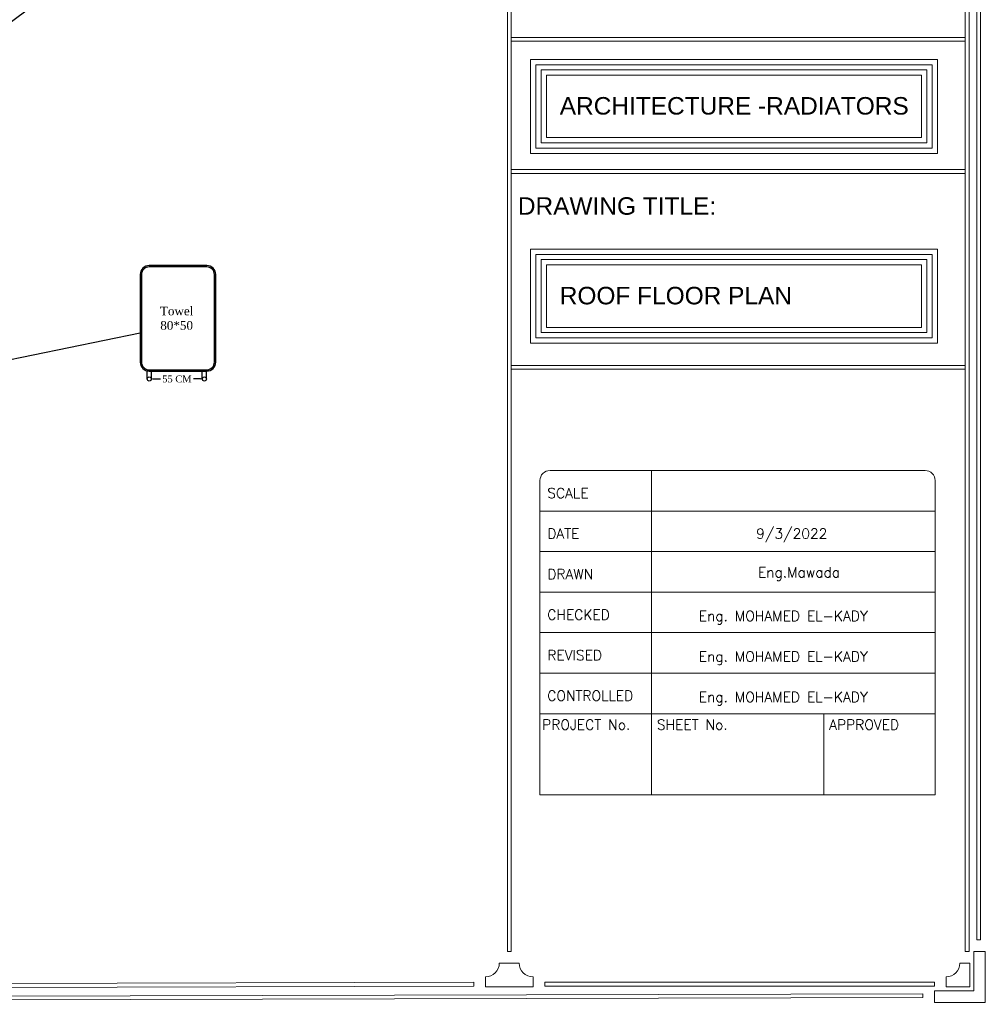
# Model space of a CAD drawing. Header units: metres. Extents: x -710577 to 709766, y -710660 to 709683.
# Tile 66 of 70: x -373 to -360, y -480 to -467. Entities that reach past the tile are written whole.
import ezdxf

# ---------------------------------------------------------------- set-up
doc = ezdxf.new("R2010")
doc.units = ezdxf.units.M
doc.header["$LTSCALE"] = 50
doc.header["$MEASUREMENT"] = 0
doc.layers.add('Samrt Heat', color=1, linetype='Continuous')
doc.layers.add('smart heat', color=7, linetype='Continuous')
doc.styles.add('AM3', font='times.ttf')
doc.styles.add('ARABY', font='xarb.shx')
doc.styles.get("Standard").update_dxf_attribs({"font": 'arial.ttf'})
doc.styles.add('T', font='ROMANT.shx')
doc.dimstyles.new('35', dxfattribs={"dimscale": 0, "dimtxt": 0.09, "dimasz": 0.05, "dimexe": 0, "dimexo": 0, "dimgap": 0, "dimtad": 0, "dimzin": 0, "dimdsep": 46, "dimtxsty": 'AM3', "dimcen": 0, "dimadec": 3, "dimazin": 0, "dimtfac": 1, "dimtofl": 0, "dimtmove": 1, "dimatfit": 3, "dimfxl": 0.18, "dimtfill": 1, "dimtolj": 1, "dimtzin": 0, "dimarcsym": 0})
doc.dimstyles.get("Standard").update_dxf_attribs({"dimtxt": 0.18, "dimasz": 0.18, "dimexe": 0.18, "dimexo": 0.0625, "dimgap": 0.09, "dimtad": 0, "dimtih": 1, "dimtoh": 1, "dimzin": 0, "dimdsep": 46, "dimtxsty": 'Standard', "dimcen": 0.09, "dimadec": 0, "dimazin": 0, "dimtfac": 1, "dimtofl": 0, "dimtmove": 0, "dimatfit": 3, "dimfxl": 1, "dimtolj": 1, "dimtzin": 0, "dimarcsym": 0})

# ---------------------------------------------------------------- blocks, each defined once
blk = doc.blocks.new('*D1973')
at = {"layer": 'Samrt Heat', "color": 0, "lineweight": -2, "transparency": 16777216}
for p, q in [((-370.823, -471.744), (-370.695, -471.744)), ((-370.204, -471.744), (-370.331, -471.744))]:
    blk.add_line(p, q, dxfattribs=at)
at = {"layer": 'Samrt Heat', "color": 0, "transparency": 16777216}
for points in [[(-370.823, -471.736), (-370.823, -471.752), (-370.873, -471.744)], [(-370.204, -471.736), (-370.204, -471.752), (-370.154, -471.744)]]:
    blk.add_solid(points, dxfattribs=at)
at = {"layer": 'Samrt Heat', "color": 0, "transparency": 16777216, "insert": (-370.513, -471.744), "char_height": 0.09, "attachment_point": 5, "style": 'AM3', "bg_fill": 3, "box_fill_scale": 1.25, "bg_fill_color": 256, "bg_fill_true_color": 13158600, "bg_fill_transparency": 0}
blk.add_mtext('\\A1;55 CM', dxfattribs=at)

msp = doc.modelspace()

# ---------------------------------------------------------------- linework, layer by layer
at = {"lineweight": 0}
for p, q in [((-360.745, -472.939), (-365.641, -472.939)), ((-364.318, -477.176), (-364.318, -472.939)), ((-365.773, -477.176), (-365.773, -473.071)), ((-360.612, -473.071), (-360.612, -477.176)), ((-360.612, -473.468), (-365.773, -473.468)), ((-360.612, -473.997), (-365.773, -473.997)), ((-360.612, -474.527), (-365.773, -474.527)), ((-360.612, -475.056), (-365.773, -475.056)), ((-360.612, -475.586), (-365.773, -475.586)), ((-360.612, -476.115), (-365.773, -476.115)), ((-362.068, -477.176), (-362.068, -476.115)), ((-360.612, -477.176), (-365.773, -477.176))]:
    msp.add_line(p, q, dxfattribs=at)
for points in [[(-365.895, -467.571), (-360.584, -467.571), (-360.584, -468.799), (-365.895, -468.799)], [(-365.826, -467.64), (-360.653, -467.64), (-360.653, -468.73), (-365.826, -468.73)], [(-365.757, -467.708), (-360.721, -467.708), (-360.721, -468.661), (-365.757, -468.661)], [(-365.688, -467.777), (-360.79, -467.777), (-360.79, -468.592), (-365.688, -468.592)], [(-365.895, -470.049), (-360.584, -470.049), (-360.584, -471.277), (-365.895, -471.277)], [(-365.826, -470.118), (-360.653, -470.118), (-360.653, -471.208), (-365.826, -471.208)], [(-365.757, -470.186), (-360.721, -470.186), (-360.721, -471.139), (-365.757, -471.139)], [(-365.688, -470.255), (-360.79, -470.255), (-360.79, -471.07), (-365.688, -471.07)]]:
    msp.add_lwpolyline(points, close=True, dxfattribs=at)
for centre, start, end in [((-365.641, -473.071), 90, 180), ((-360.745, -473.071), 0, 90)]:
    msp.add_arc(centre, 0.132, start, end, dxfattribs=at)
at = {"layer": 'Samrt Heat', "color": 240, "lineweight": 0, "true_color": 0xed1f24}
for p, q in [((-366.198, -479.22), (-366.198, -454.29)), ((-366.148, -479.22), (-366.148, -454.29)), ((-360.222, -479.22), (-360.222, -454.29)), ((-360.171, -479.22), (-360.171, -454.29)), ((-360.07, -479.068), (-360.07, -454.441)), ((-360.02, -479.068), (-360.02, -454.441)), ((-366.148, -467.284), (-360.222, -467.284)), ((-366.148, -467.335), (-360.222, -467.335)), ((-366.148, -469.007), (-360.222, -469.007)), ((-366.148, -469.059), (-360.222, -469.059)), ((-366.148, -471.567), (-360.222, -471.567)), ((-366.148, -471.618), (-360.222, -471.618)), ((-360.07, -479.068), (-360.02, -479.068)), ((-366.148, -479.22), (-366.198, -479.22)), ((-360.171, -479.22), (-360.222, -479.22)), ((-360.11, -479.22), (-360.11, -479.732)), ((-360.11, -479.22), (-359.958, -479.22)), ((-359.958, -479.22), (-359.958, -479.884)), ((-366.303, -479.371), (-366.173, -479.371)), ((-366.043, -479.371), (-366.173, -479.371)), ((-360.29, -479.371), (-360.16, -479.371)), ((-360.16, -479.371), (-360.16, -479.682)), ((-366.483, -479.682), (-366.483, -479.552)), ((-365.863, -479.682), (-365.863, -479.552)), ((-365.711, -479.62), (-360.622, -479.62)), ((-365.711, -479.671), (-365.711, -479.62)), ((-365.711, -479.671), (-360.622, -479.671)), ((-360.622, -479.671), (-360.622, -479.62)), ((-360.471, -479.682), (-360.471, -479.552)), ((-396.816, -479.859), (-360.774, -479.772)), ((-366.173, -479.682), (-366.483, -479.682)), ((-366.173, -479.682), (-365.863, -479.682)), ((-360.774, -479.822), (-360.774, -479.772)), ((-360.622, -479.884), (-360.622, -479.732)), ((-360.11, -479.732), (-360.622, -479.732)), ((-360.16, -479.682), (-360.471, -479.682)), ((-396.816, -479.909), (-360.774, -479.822)), ((-359.958, -479.884), (-360.622, -479.884))]:
    msp.add_line(p, q, dxfattribs=at)
at = {"layer": 'Samrt Heat', "color": 4, "lineweight": -3, "elevation": 0}
for points in [[(-370.991, -470.381), (-370.991, -471.524, 0.414214), (-370.874, -471.641), (-370.124, -471.641, 0.414214), (-370.006, -471.524), (-370.006, -470.381, 0.414214), (-370.124, -470.264), (-370.874, -470.264, 0.414214)], [(-370.975, -470.381), (-370.975, -471.524, 0.414214), (-370.874, -471.625), (-370.124, -471.625, 0.414214), (-370.023, -471.524), (-370.023, -470.381, 0.414214), (-370.124, -470.28), (-370.874, -470.28, 0.414214)]]:
    msp.add_lwpolyline(points, format="xyb", close=True, dxfattribs=at)
at = {"layer": 'Samrt Heat', "color": 1, "linetype": 'ByBlock', "lineweight": -3, "ltscale": 0.3}
msp.add_circle((-370.873, -471.744, 0), 0.0274, dxfattribs=at)
at = {"layer": 'Samrt Heat', "color": 5, "linetype": 'ByBlock', "lineweight": -3, "ltscale": 0.3}
msp.add_circle((-370.154, -471.744, 0), 0.0274, dxfattribs=at)
at = {"layer": 'Samrt Heat', "color": 240, "lineweight": 0, "true_color": 0xed1f24}
for centre, start, end in [((-366.483, -479.371), 270, 0), ((-365.863, -479.371), 180, 270), ((-360.471, -479.371), 270, 0)]:
    msp.add_arc(centre, 0.18, start, end, dxfattribs=at)
at = {"layer": 'smart heat', "color": 240, "lineweight": 0, "true_color": 0xed1f24}
for p, q in [((-396.916, -479.707), (-366.635, -479.62)), ((-396.916, -479.758), (-366.635, -479.671)), ((-366.635, -479.671), (-366.635, -479.62))]:
    msp.add_line(p, q, dxfattribs=at)

# ---------------------------------------------------------------- texts
at = {"lineweight": 0, "style": 'T'}
for s, height, p in [('SCALE', 0.1323, (-365.677, -473.3)), ('DATE', 0.1323, (-365.677, -473.829)), ('9/3/2022', 0.1323, (-362.95, -473.829)), ('DRAWN', 0.1323, (-365.677, -474.358)), ('Eng.Mawada', 0.1323, (-362.926, -474.334)), ('CHECKED', 0.1323, (-365.677, -474.888)), ('REVISED', 0.1323, (-365.677, -475.417)), ('CONTROLLED', 0.1323, (-365.677, -475.946)), ('PROJECT No.', 0.13234, (-365.744, -476.324)), ('SHEET No.', 0.1323, (-364.246, -476.324)), ('APPROVED', 0.1323, (-361.997, -476.324))]:
    msp.add_text(s, height=height, dxfattribs=at).set_placement(p)
at = {"lineweight": 0, "attachment_point": 1}
for s, width, gutter_width, heights, insert, char_height, style in [('{\\fArial|b0|i0|c0|p34;ARCHITECTURE -RADIATORS }', 4.93697, 0.00094, [0], (-365.514, -468.063), 0.22845, 'ARABY'), ('{\\fArial|b0|i0|c0|p34;DRAWING TITLE:}', 4.93697, 0.00094, [0], (-366.061, -469.371), 0.22845, 'ARABY'), ('{\\fArial|b0|i0|c0|p34;ROOF FLOOR PLAN }', 4.93697, 0.00094, [0], (-365.514, -470.541), 0.22845, 'ARABY'), ('Eng. MOHAMED EL-KADY', 3.20917, 16.487, [0.621], (-363.699, -474.772), 0.13234, 'T'), ('Eng. MOHAMED EL-KADY', 3.20917, 16.487, [0.621], (-363.699, -475.301), 0.13234, 'T'), ('Eng. MOHAMED EL-KADY', 3.20917, 16.487, [0.621], (-363.699, -475.83), 0.13234, 'T')]:
    msp.add_mtext_dynamic_manual_height_columns(s, width=width, gutter_width=gutter_width, heights=heights, dxfattribs=dict(at, insert=insert, char_height=char_height, style=style))
at = {"layer": 'Samrt Heat', "color": 0, "linetype": 'ByBlock', "lineweight": -3, "ltscale": 0.3, "insert": (-370.516, -470.951, 0), "char_height": 0.1131, "width": 0.92019, "attachment_point": 5, "style": 'AM3'}
msp.add_mtext('\\A1;Towel \\P80*50', dxfattribs=at)

# ---------------------------------------------------------------- leaders
at = {"layer": 'Samrt Heat', "color": 0}
msp.add_leader([(-377.221, -470.434), (-370.798, -465.688)], dimstyle='35', override={"dimscale": 1}, dxfattribs=at)
at = {"layer": 'Samrt Heat', "color": 0, "linetype": 'Continuous', "lineweight": -3}
msp.add_leader([(-375.669, -472.102, 0), (-370.991, -471.142, 0)], dimstyle='Standard', dxfattribs=at)

# ---------------------------------------------------------------- next in the draw order: dimensions: what is measured, and where the dimension line sits
at = {"layer": 'Samrt Heat', "color": 0}
dim = msp.add_linear_dim(base=(-370.154, -471.744, 0), p1=(-370.873, -471.744, 0), p2=(-370.154, -471.744, 0), angle=180, text='55 CM', dimstyle='35', override={"dimscale": 1}, dxfattribs=at)
dim.commit()
dim.dimension.update_dxf_attribs({"geometry": '*D1973', "text_midpoint": (-370.513, -471.744, 0), "dimtype": 160})

# ---------------------------------------------------------------- next in the draw order: linework, layer by layer
at = {"layer": 'Samrt Heat', "color": 1, "linetype": 'ByBlock', "lineweight": -3, "ltscale": 0.3}
for p, q in [((-370.9, -471.744, 0), (-370.9, -471.638, 0)), ((-370.846, -471.74, 0), (-370.846, -471.641, 0))]:
    msp.add_line(p, q, dxfattribs=at)
at = {"layer": 'Samrt Heat', "color": 5, "lineweight": -3}
for p, q in [((-370.181, -471.744, 0), (-370.181, -471.641, 0)), ((-370.127, -471.744, 0), (-370.127, -471.641, 0))]:
    msp.add_line(p, q, dxfattribs=at)

doc.saveas('drawing.dxf')
